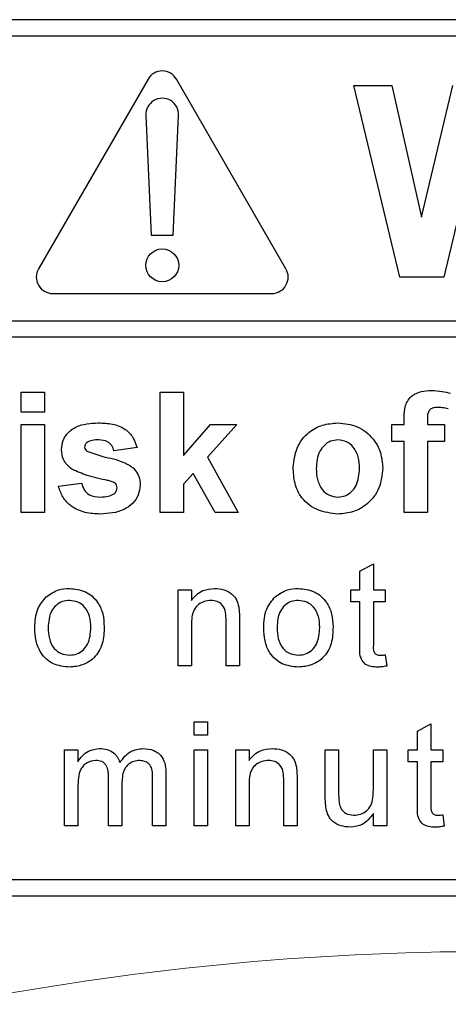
# Paper-space layout 'Blatt3' of a CAD drawing. Header units: millimetres. Extents: x 5 to 418, y 2 to 292.
# Tile 26 of 83: x 121.18 to 122.48, y 164.62 to 167.62. Entities that reach past the tile are written whole.
import ezdxf

# ---------------------------------------------------------------- set-up
doc = ezdxf.new("R2010")
doc.units = ezdxf.units.MM

psp = doc.layouts.new('Blatt3')

# ---------------------------------------------------------------- linework, layer by layer
at = {"color": 7, "linetype": 'Continuous', "lineweight": 25}
for p, q in [((126.7797, 167.6185), (118.4464, 167.6185)), ((126.7797, 167.5685), (120.5797, 167.5685)), ((121.5698, 167.4375), (121.2364, 166.8601)), ((121.9897, 166.8601), (121.6564, 167.4375)), ((122.336, 166.8351), (122.1964, 167.4185)), ((122.1964, 167.4185), (122.3114, 167.4185)), ((122.3114, 167.4185), (122.4021, 167.0178)), ((122.4021, 167.0178), (122.498, 167.4185)), ((121.5631, 167.3269), (121.5797, 166.9625)), ((121.6464, 166.9625), (121.663, 167.3269)), ((122.5741, 167.2712), (122.4697, 166.8351)), ((121.5797, 166.9625), (121.6464, 166.9625)), ((122.4697, 166.8351), (122.336, 166.8351)), ((121.2797, 166.7851), (121.9464, 166.7851)), ((120.5797, 166.7019), (126.8964, 166.7019)), ((126.8964, 166.6519), (120.5797, 166.6519)), ((121.184, 166.424), (121.184, 166.4851)), ((121.184, 166.4851), (121.2545, 166.4851)), ((121.2545, 166.4851), (121.2545, 166.424)), ((121.6071, 166.1185), (121.6071, 166.4851)), ((121.6071, 166.4851), (121.6776, 166.4851)), ((121.6776, 166.4851), (121.6776, 166.292)), ((121.2545, 166.424), (121.184, 166.424)), ((122.3498, 166.3864), (122.3498, 166.4057)), ((122.4203, 166.4046), (122.4203, 166.3864)), ((121.184, 166.1185), (121.184, 166.3864)), ((121.184, 166.3864), (121.2545, 166.3864)), ((121.2545, 166.3864), (121.2545, 166.1185)), ((121.6776, 166.292), (121.7599, 166.3864)), ((121.8398, 166.3864), (121.7513, 166.287)), ((121.7599, 166.3864), (121.8398, 166.3864)), ((122.3122, 166.3864), (122.3498, 166.3864)), ((122.3122, 166.3347), (122.3122, 166.3864)), ((122.4203, 166.3864), (122.472, 166.3864)), ((122.472, 166.3864), (122.472, 166.3347)), ((122.3498, 166.3347), (122.3122, 166.3347)), ((122.3498, 166.1185), (122.3498, 166.3347)), ((122.472, 166.3347), (122.4203, 166.3347)), ((122.4203, 166.3347), (122.4203, 166.1185)), ((121.5366, 166.3159), (121.4661, 166.3065)), ((121.7513, 166.287), (121.8445, 166.1185)), ((121.7067, 166.2369), (121.6776, 166.2043)), ((121.774, 166.1185), (121.7067, 166.2369)), ((121.2968, 166.1984), (121.3673, 166.2078)), ((121.6776, 166.2043), (121.6776, 166.1185)), ((121.2545, 166.1185), (121.184, 166.1185)), ((121.6776, 166.1185), (121.6071, 166.1185)), ((121.8445, 166.1185), (121.774, 166.1185)), ((122.4203, 166.1185), (122.3498, 166.1185)), ((122.215, 165.9395), (122.2556, 165.9626)), ((122.2556, 165.9626), (122.2556, 165.8832)), ((122.215, 165.8832), (122.215, 165.9395)), ((121.6612, 165.6518), (121.6612, 165.8832)), ((121.6612, 165.8832), (121.7018, 165.8832)), ((121.7018, 165.8832), (121.7018, 165.8509)), ((122.1866, 165.8467), (122.1866, 165.8832)), ((122.1866, 165.8832), (122.215, 165.8832)), ((122.2556, 165.8832), (122.2921, 165.8832)), ((122.2921, 165.8832), (122.2921, 165.8467)), ((122.215, 165.8467), (122.1866, 165.8467)), ((122.215, 165.7168), (122.215, 165.8467)), ((122.2921, 165.8467), (122.2556, 165.8467)), ((122.2556, 165.8467), (122.2556, 165.7154)), ((121.848, 165.7934), (121.848, 165.6518)), ((121.7018, 165.7759), (121.7018, 165.6518)), ((121.8074, 165.6518), (121.8074, 165.79)), ((122.2921, 165.6853), (122.2962, 165.6512)), ((121.7018, 165.6518), (121.6612, 165.6518)), ((121.848, 165.6518), (121.8074, 165.6518)), ((121.71, 165.4407), (121.71, 165.4813)), ((121.71, 165.4813), (121.7506, 165.4813)), ((121.7506, 165.4813), (121.7506, 165.4407)), ((122.3904, 165.4524), (122.431, 165.4755)), ((122.431, 165.4755), (122.431, 165.396)), ((121.7506, 165.4407), (121.71, 165.4407)), ((122.3904, 165.396), (122.3904, 165.4524)), ((121.3158, 165.1646), (121.3158, 165.396)), ((121.3158, 165.396), (121.3564, 165.396)), ((121.3564, 165.396), (121.3564, 165.3599)), ((121.71, 165.1646), (121.71, 165.396)), ((121.71, 165.396), (121.7506, 165.396)), ((121.7506, 165.396), (121.7506, 165.1646)), ((121.8366, 165.1646), (121.8366, 165.396)), ((121.8366, 165.396), (121.8772, 165.396)), ((121.8772, 165.396), (121.8772, 165.3637)), ((122.1094, 165.396), (122.15, 165.396)), ((122.1094, 165.2534), (122.1094, 165.396)), ((122.15, 165.396), (122.15, 165.2702)), ((122.2556, 165.396), (122.2962, 165.396)), ((122.2556, 165.2745), (122.2556, 165.396)), ((122.2962, 165.396), (122.2962, 165.1646)), ((122.362, 165.3595), (122.362, 165.396)), ((122.362, 165.396), (122.3904, 165.396)), ((122.431, 165.396), (122.4675, 165.396)), ((122.4675, 165.396), (122.4675, 165.3595)), ((122.3904, 165.3595), (122.362, 165.3595)), ((122.3904, 165.2296), (122.3904, 165.3595)), ((122.4675, 165.3595), (122.431, 165.3595)), ((122.431, 165.3595), (122.431, 165.2282)), ((121.6244, 165.3227), (121.6244, 165.1646)), ((121.4498, 165.1646), (121.4498, 165.3122)), ((121.4904, 165.2966), (121.4904, 165.1646)), ((121.5838, 165.1646), (121.5838, 165.3077)), ((121.8772, 165.2887), (121.8772, 165.1646)), ((121.9828, 165.1646), (121.9828, 165.3028)), ((122.0234, 165.3062), (122.0234, 165.1646)), ((121.3564, 165.2825), (121.3564, 165.1646)), ((122.2556, 165.1646), (122.2556, 165.2024)), ((122.4675, 165.1981), (122.4716, 165.1641)), ((121.3564, 165.1646), (121.3158, 165.1646)), ((121.4904, 165.1646), (121.4498, 165.1646)), ((121.6244, 165.1646), (121.5838, 165.1646)), ((121.7506, 165.1646), (121.71, 165.1646)), ((121.8772, 165.1646), (121.8366, 165.1646)), ((122.0234, 165.1646), (121.9828, 165.1646)), ((122.2962, 165.1646), (122.2556, 165.1646)), ((120.5797, 165.0018), (126.7797, 165.0018)), ((118.4464, 164.9518), (126.7797, 164.9518))]:
    psp.add_line(p, q, dxfattribs=at)
psp.add_circle((121.6131, 166.8708), 0.05, dxfattribs=at)
for centre, start, end in [((121.6131, 167.4125), 30, 150), ((121.6131, 167.3292), 357.3893, 182.6107), ((121.2797, 166.8351), 150, 270), ((121.9464, 166.8351), 270, 30)]:
    psp.add_arc(centre, 0.05, start, end, dxfattribs=at)
at = {"color": 7, "linetype": 'Continuous', "lineweight": 18}
psp.add_arc((122.6131, 156.2851), 8.4971, 78.83718, 101.16282, dxfattribs=at)
at = {"color": 7, "linetype": 'Continuous', "lineweight": 25}
for points, knots in [([(122.3498, 166.4057), (122.3498, 166.4186), (122.3497, 166.4442), (122.3706, 166.476), (122.4019, 166.4883), (122.4219, 166.4893), (122.4319, 166.4898)], [0, 0, 0, 0, 0.281801, 0.55777, 0.778465, 1, 1, 1, 1]), ([(122.4319, 166.4898), (122.4431, 166.4894), (122.463, 166.4886), (122.4824, 166.4835), (122.4909, 166.4812)], [0, 0, 0, 0, 0.559885, 1, 1, 1, 1]), ([(122.4501, 166.4381), (122.4468, 166.438), (122.4403, 166.4378), (122.4307, 166.4349), (122.4205, 166.4241), (122.4204, 166.4127), (122.4203, 166.4046)], [0, 0, 0, 0, 0.187802, 0.374953, 0.560679, 1, 1, 1, 1]), ([(122.4838, 166.4342), (122.4776, 166.4354), (122.4664, 166.4377), (122.4551, 166.438), (122.4501, 166.4381)], [0, 0, 0, 0, 0.559847, 1, 1, 1, 1]), ([(121.3062, 166.3097), (121.3072, 166.3194), (121.3092, 166.3389), (121.3267, 166.3634), (121.3618, 166.3883), (121.3951, 166.3899), (121.4185, 166.3911)], [0, 0, 0, 0, 0.186756, 0.373549, 0.56049, 1, 1, 1, 1]), ([(121.4185, 166.3911), (121.4328, 166.3907), (121.4613, 166.3897), (121.4999, 166.3758), (121.5256, 166.3479), (121.5329, 166.3266), (121.5366, 166.3159)], [0, 0, 0, 0, 0.280825, 0.559925, 0.7796804, 1, 1, 1, 1]), ([(122.0114, 166.2562), (122.0139, 166.2762), (122.0189, 166.3161), (122.0538, 166.3626), (122.1003, 166.3872), (122.1317, 166.3898), (122.1475, 166.3911)], [0, 0, 0, 0, 0.27995, 0.559147, 0.779424, 1, 1, 1, 1]), ([(122.1475, 166.3911), (122.1679, 166.3891), (122.2088, 166.385), (122.2544, 166.3476), (122.2805, 166.3013), (122.2828, 166.2692), (122.284, 166.2532)], [0, 0, 0, 0, 0.279785, 0.559124, 0.779388, 1, 1, 1, 1]), ([(121.4204, 166.3394), (121.4133, 166.3394), (121.4006, 166.3393), (121.3891, 166.3341), (121.3841, 166.3318)], [0, 0, 0, 0, 0.561017, 1, 1, 1, 1]), ([(121.4661, 166.3065), (121.4643, 166.312), (121.4606, 166.323), (121.4447, 166.3377), (121.4296, 166.3388), (121.4204, 166.3394)], [0, 0, 0, 0, 0.2808102, 0.5607583, 1, 1, 1, 1]), ([(122.1478, 166.3394), (122.1402, 166.3387), (122.1249, 166.3372), (122.1056, 166.3236), (122.0851, 166.297), (122.0832, 166.2708), (122.0819, 166.2524)], [0, 0, 0, 0, 0.186985, 0.373878, 0.561022, 1, 1, 1, 1]), ([(122.2135, 166.253), (122.213, 166.2644), (122.2119, 166.2871), (122.1979, 166.3164), (122.1748, 166.3361), (122.1568, 166.3383), (122.1478, 166.3394)], [0, 0, 0, 0, 0.281043, 0.560553, 0.78042, 1, 1, 1, 1]), ([(121.338, 166.25), (121.3278, 166.259), (121.3095, 166.2751), (121.3072, 166.2991), (121.3062, 166.3097)], [0, 0, 0, 0, 0.558645, 1, 1, 1, 1]), ([(121.3841, 166.3318), (121.3818, 166.3296), (121.3776, 166.3258), (121.377, 166.3201), (121.3767, 166.3177)], [0, 0, 0, 0, 0.559411, 1, 1, 1, 1]), ([(121.3767, 166.3177), (121.3772, 166.3149), (121.378, 166.3098), (121.3819, 166.3066), (121.3836, 166.3051)], [0, 0, 0, 0, 0.558274, 1, 1, 1, 1]), ([(121.3836, 166.3051), (121.3996, 166.2994), (121.4261, 166.2899), (121.4644, 166.2819), (121.4964, 166.2724), (121.5151, 166.2605), (121.5245, 166.2546)], [0, 0, 0, 0, 0.339607, 0.560063, 0.78038, 1, 1, 1, 1]), ([(121.4467, 166.2161), (121.4258, 166.2204), (121.3884, 166.2281), (121.3534, 166.2433), (121.338, 166.25)], [0, 0, 0, 0, 0.560705, 1, 1, 1, 1]), ([(121.5245, 166.2546), (121.5316, 166.2461), (121.5444, 166.2309), (121.5455, 166.2112), (121.546, 166.2025)], [0, 0, 0, 0, 0.558015, 1, 1, 1, 1]), ([(122.1479, 166.1138), (122.1271, 166.1161), (122.0856, 166.1208), (122.0369, 166.1574), (122.0141, 166.2071), (122.0123, 166.2398), (122.0114, 166.2562)], [0, 0, 0, 0, 0.280145, 0.558899, 0.779053, 1, 1, 1, 1]), ([(122.0819, 166.2524), (122.0824, 166.241), (122.0835, 166.2181), (122.0975, 166.1886), (122.1208, 166.1688), (122.1388, 166.1666), (122.1478, 166.1655)], [0, 0, 0, 0, 0.281015, 0.560464, 0.780394, 1, 1, 1, 1]), ([(122.1478, 166.1655), (122.1555, 166.1662), (122.1709, 166.1678), (122.1902, 166.1813), (122.2104, 166.2084), (122.2122, 166.2346), (122.2135, 166.253)], [0, 0, 0, 0, 0.18693, 0.373819, 0.560978, 1, 1, 1, 1]), ([(122.284, 166.2532), (122.282, 166.2327), (122.278, 166.1918), (122.2418, 166.1452), (122.1961, 166.1176), (122.164, 166.1151), (122.1479, 166.1138)], [0, 0, 0, 0, 0.2799239, 0.5593671, 0.7795157, 1, 1, 1, 1]), ([(121.4704, 166.207), (121.4662, 166.2093), (121.4588, 166.2135), (121.4504, 166.2153), (121.4467, 166.2161)], [0, 0, 0, 0, 0.558614, 1, 1, 1, 1]), ([(121.4246, 166.1138), (121.409, 166.1145), (121.3779, 166.116), (121.3373, 166.134), (121.3089, 166.1635), (121.3008, 166.1868), (121.2968, 166.1984)], [0, 0, 0, 0, 0.280651, 0.560003, 0.779956, 1, 1, 1, 1]), ([(121.3673, 166.2078), (121.3695, 166.2007), (121.3737, 166.1867), (121.3938, 166.1677), (121.413, 166.1663), (121.4247, 166.1655)], [0, 0, 0, 0, 0.280993, 0.560665, 1, 1, 1, 1]), ([(121.546, 166.2025), (121.5448, 166.192), (121.5424, 166.171), (121.5232, 166.1449), (121.4858, 166.1176), (121.4499, 166.1153), (121.4246, 166.1138)], [0, 0, 0, 0, 0.186725, 0.373655, 0.5608, 1, 1, 1, 1]), ([(121.4661, 166.1753), (121.4691, 166.1782), (121.4745, 166.1834), (121.4752, 166.1907), (121.4755, 166.1939)], [0, 0, 0, 0, 0.558844, 1, 1, 1, 1]), ([(121.4755, 166.1939), (121.4752, 166.1966), (121.4748, 166.2015), (121.4718, 166.2053), (121.4704, 166.207)], [0, 0, 0, 0, 0.559319, 1, 1, 1, 1]), ([(121.4247, 166.1655), (121.4329, 166.1657), (121.4475, 166.166), (121.4604, 166.1725), (121.4661, 166.1753)], [0, 0, 0, 0, 0.560783, 1, 1, 1, 1]), ([(121.26, 165.8618), (121.272, 165.8702), (121.2935, 165.8851), (121.3195, 165.8866), (121.3309, 165.8873)], [0, 0, 0, 0, 0.559033, 1, 1, 1, 1]), ([(121.3309, 165.8873), (121.3475, 165.8855), (121.3808, 165.8818), (121.417, 165.8493), (121.4343, 165.8098), (121.4356, 165.7838), (121.4363, 165.7707)], [0, 0, 0, 0, 0.279556, 0.5586, 0.778991, 1, 1, 1, 1]), ([(121.7018, 165.8509), (121.7066, 165.857), (121.7161, 165.8693), (121.7401, 165.8843), (121.7601, 165.8862), (121.7723, 165.8873)], [0, 0, 0, 0, 0.280554, 0.560815, 1, 1, 1, 1]), ([(121.7723, 165.8873), (121.7818, 165.8865), (121.8006, 165.8849), (121.825, 165.8728), (121.8402, 165.853), (121.844, 165.8385), (121.8459, 165.8313)], [0, 0, 0, 0, 0.280216, 0.559971, 0.779636, 1, 1, 1, 1]), ([(121.9567, 165.8618), (121.9687, 165.8702), (121.9902, 165.8851), (122.0161, 165.8866), (122.0276, 165.8873)], [0, 0, 0, 0, 0.559033, 1, 1, 1, 1]), ([(122.0276, 165.8873), (122.0442, 165.8855), (122.0774, 165.8818), (122.1136, 165.8493), (122.1309, 165.8098), (122.1323, 165.7838), (122.133, 165.7707)], [0, 0, 0, 0, 0.279556, 0.5586, 0.778991, 1, 1, 1, 1]), ([(121.2252, 165.7675), (121.2261, 165.7874), (121.2277, 165.8228), (121.2502, 165.8499), (121.26, 165.8618)], [0, 0, 0, 0, 0.560963, 1, 1, 1, 1]), ([(121.9219, 165.7675), (121.9228, 165.7874), (121.9244, 165.8228), (121.9469, 165.8499), (121.9567, 165.8618)], [0, 0, 0, 0, 0.560963, 1, 1, 1, 1]), ([(121.3309, 165.8507), (121.3234, 165.8501), (121.3086, 165.8488), (121.2892, 165.8368), (121.2686, 165.811), (121.267, 165.7855), (121.2658, 165.7676)], [0, 0, 0, 0, 0.187137, 0.374025, 0.561097, 1, 1, 1, 1]), ([(121.3957, 165.7688), (121.3952, 165.7799), (121.3943, 165.8019), (121.38, 165.8299), (121.3569, 165.8479), (121.3395, 165.8498), (121.3309, 165.8507)], [0, 0, 0, 0, 0.281064, 0.560316, 0.780174, 1, 1, 1, 1]), ([(121.761, 165.8507), (121.7542, 165.8502), (121.7407, 165.849), (121.7223, 165.8393), (121.7029, 165.8159), (121.7023, 165.7924), (121.7018, 165.7759)], [0, 0, 0, 0, 0.187273, 0.374362, 0.56054, 1, 1, 1, 1]), ([(121.8074, 165.79), (121.8073, 165.7982), (121.8072, 165.8144), (121.7989, 165.8369), (121.7803, 165.849), (121.7675, 165.8502), (121.761, 165.8507)], [0, 0, 0, 0, 0.28168, 0.559785, 0.779587, 1, 1, 1, 1]), ([(121.8459, 165.8313), (121.8466, 165.8243), (121.848, 165.8117), (121.848, 165.799), (121.848, 165.7934)], [0, 0, 0, 0, 0.559791, 1, 1, 1, 1]), ([(122.0276, 165.8507), (122.0201, 165.8501), (122.0052, 165.8488), (121.9858, 165.8368), (121.9653, 165.811), (121.9636, 165.7855), (121.9625, 165.7676)], [0, 0, 0, 0, 0.187137, 0.374025, 0.561097, 1, 1, 1, 1]), ([(122.0924, 165.7688), (122.0919, 165.7799), (122.0909, 165.8019), (122.0766, 165.8299), (122.0535, 165.8479), (122.0362, 165.8498), (122.0276, 165.8507)], [0, 0, 0, 0, 0.281064, 0.560316, 0.780174, 1, 1, 1, 1]), ([(121.3309, 165.6477), (121.3139, 165.6495), (121.28, 165.6531), (121.2431, 165.6867), (121.2272, 165.7277), (121.2259, 165.7542), (121.2252, 165.7675)], [0, 0, 0, 0, 0.279616, 0.558371, 0.778858, 1, 1, 1, 1]), ([(121.2658, 165.7676), (121.2663, 165.7565), (121.2673, 165.7342), (121.2809, 165.7053), (121.3046, 165.6871), (121.3221, 165.6852), (121.3309, 165.6843)], [0, 0, 0, 0, 0.281129, 0.560384, 0.780159, 1, 1, 1, 1]), ([(121.4363, 165.7707), (121.4358, 165.7535), (121.4346, 165.7191), (121.4099, 165.6758), (121.3713, 165.6518), (121.3444, 165.6491), (121.3309, 165.6477)], [0, 0, 0, 0, 0.281033, 0.559513, 0.779602, 1, 1, 1, 1]), ([(121.3309, 165.6843), (121.3384, 165.685), (121.3534, 165.6863), (121.3728, 165.6989), (121.3931, 165.725), (121.3947, 165.7508), (121.3957, 165.7688)], [0, 0, 0, 0, 0.187044, 0.373945, 0.560983, 1, 1, 1, 1]), ([(122.0276, 165.6477), (122.0106, 165.6495), (121.9766, 165.6531), (121.9398, 165.6867), (121.9238, 165.7277), (121.9225, 165.7542), (121.9219, 165.7675)], [0, 0, 0, 0, 0.279616, 0.558371, 0.778858, 1, 1, 1, 1]), ([(121.9625, 165.7676), (121.963, 165.7565), (121.9639, 165.7342), (121.9776, 165.7053), (122.0012, 165.6871), (122.0188, 165.6852), (122.0276, 165.6843)], [0, 0, 0, 0, 0.2811293, 0.560384, 0.7801589, 1, 1, 1, 1]), ([(122.133, 165.7707), (122.1324, 165.7535), (122.1313, 165.7191), (122.1065, 165.6758), (122.068, 165.6518), (122.041, 165.6491), (122.0276, 165.6477)], [0, 0, 0, 0, 0.281033, 0.559513, 0.779602, 1, 1, 1, 1]), ([(122.0276, 165.6843), (122.0351, 165.685), (122.0501, 165.6863), (122.0694, 165.6989), (122.0898, 165.725), (122.0913, 165.7508), (122.0924, 165.7688)], [0, 0, 0, 0, 0.187044, 0.373945, 0.560983, 1, 1, 1, 1]), ([(122.2676, 165.6477), (122.2612, 165.648), (122.2485, 165.6484), (122.2302, 165.6558), (122.2126, 165.679), (122.214, 165.7012), (122.215, 165.7168)], [0, 0, 0, 0, 0.187433, 0.373821, 0.559462, 1, 1, 1, 1]), ([(122.2556, 165.7154), (122.2551, 165.7077), (122.2544, 165.6982), (122.2607, 165.689), (122.2669, 165.6847), (122.2725, 165.6844), (122.2762, 165.6843)], [0, 0, 0, 0, 0.499596, 0.625239, 0.750354, 1, 1, 1, 1]), ([(122.2762, 165.6843), (122.2792, 165.6844), (122.2845, 165.6845), (122.2898, 165.6851), (122.2921, 165.6853)], [0, 0, 0, 0, 0.559965, 1, 1, 1, 1]), ([(122.2962, 165.6512), (122.2909, 165.6502), (122.2814, 165.6483), (122.2718, 165.6479), (122.2676, 165.6477)], [0, 0, 0, 0, 0.560078, 1, 1, 1, 1]), ([(121.3564, 165.3599), (121.3607, 165.3662), (121.3692, 165.3787), (121.391, 165.3959), (121.4106, 165.3985), (121.4225, 165.4001)], [0, 0, 0, 0, 0.2809504, 0.5617842, 1, 1, 1, 1]), ([(121.4225, 165.4001), (121.4301, 165.3996), (121.4453, 165.3987), (121.4644, 165.3885), (121.4777, 165.3739), (121.4819, 165.3627), (121.4841, 165.3572)], [0, 0, 0, 0, 0.280176, 0.559511, 0.779663, 1, 1, 1, 1]), ([(121.4841, 165.3572), (121.4941, 165.3705), (121.5121, 165.3943), (121.5414, 165.3983), (121.5542, 165.4001)], [0, 0, 0, 0, 0.560019, 1, 1, 1, 1]), ([(121.5542, 165.4001), (121.5655, 165.3993), (121.5879, 165.3976), (121.6135, 165.3765), (121.6233, 165.349), (121.624, 165.3315), (121.6244, 165.3227)], [0, 0, 0, 0, 0.280317, 0.558226, 0.778715, 1, 1, 1, 1]), ([(121.8772, 165.3637), (121.882, 165.3699), (121.8915, 165.3821), (121.9155, 165.3971), (121.9355, 165.399), (121.9477, 165.4001)], [0, 0, 0, 0, 0.280554, 0.560815, 1, 1, 1, 1]), ([(121.9477, 165.4001), (121.9571, 165.3993), (121.976, 165.3978), (122.0004, 165.3856), (122.0156, 165.3658), (122.0194, 165.3514), (122.0213, 165.3441)], [0, 0, 0, 0, 0.280216, 0.559971, 0.779636, 1, 1, 1, 1]), ([(121.4109, 165.3636), (121.4016, 165.3622), (121.3877, 165.3602), (121.3728, 165.3486), (121.357, 165.3254), (121.3567, 165.3016), (121.3564, 165.2825)], [0, 0, 0, 0, 0.249225, 0.374862, 0.500555, 1, 1, 1, 1]), ([(121.4498, 165.3122), (121.4492, 165.3249), (121.4484, 165.3408), (121.4371, 165.3557), (121.4264, 165.3624), (121.4171, 165.3631), (121.4109, 165.3636)], [0, 0, 0, 0, 0.4985157, 0.6241345, 0.7496359, 1, 1, 1, 1]), ([(121.5445, 165.3636), (121.5384, 165.3631), (121.5262, 165.3621), (121.51, 165.3529), (121.4924, 165.3324), (121.4912, 165.3114), (121.4904, 165.2966)], [0, 0, 0, 0, 0.187283, 0.374334, 0.56118, 1, 1, 1, 1]), ([(121.5838, 165.3077), (121.5841, 165.3215), (121.5844, 165.3386), (121.5719, 165.3541), (121.561, 165.3617), (121.5511, 165.3628), (121.5445, 165.3636)], [0, 0, 0, 0, 0.499043, 0.624568, 0.750308, 1, 1, 1, 1]), ([(121.9364, 165.3636), (121.9296, 165.363), (121.916, 165.3619), (121.8976, 165.3521), (121.8782, 165.3288), (121.8776, 165.3052), (121.8772, 165.2887)], [0, 0, 0, 0, 0.187273, 0.374362, 0.56054, 1, 1, 1, 1]), ([(121.9828, 165.3028), (121.9827, 165.311), (121.9826, 165.3273), (121.9743, 165.3497), (121.9557, 165.3618), (121.9429, 165.363), (121.9364, 165.3636)], [0, 0, 0, 0, 0.28168, 0.559785, 0.779587, 1, 1, 1, 1]), ([(122.0213, 165.3441), (122.022, 165.3371), (122.0234, 165.3245), (122.0234, 165.3118), (122.0234, 165.3062)], [0, 0, 0, 0, 0.559791, 1, 1, 1, 1]), ([(122.1117, 165.217), (122.1109, 165.2237), (122.1094, 165.2358), (122.1094, 165.248), (122.1094, 165.2534)], [0, 0, 0, 0, 0.559839, 1, 1, 1, 1]), ([(122.15, 165.2702), (122.15, 165.2626), (122.1499, 165.249), (122.1516, 165.2355), (122.1524, 165.2296)], [0, 0, 0, 0, 0.560241, 1, 1, 1, 1]), ([(122.1962, 165.1971), (122.2031, 165.1978), (122.2169, 165.1992), (122.2356, 165.2094), (122.2551, 165.2336), (122.2554, 165.2576), (122.2556, 165.2745)], [0, 0, 0, 0, 0.187111, 0.374253, 0.560834, 1, 1, 1, 1]), ([(122.1524, 165.2296), (122.1542, 165.2243), (122.1578, 165.2138), (122.1731, 165.1998), (122.1874, 165.1981), (122.1962, 165.1971)], [0, 0, 0, 0, 0.280864, 0.561194, 1, 1, 1, 1]), ([(122.443, 165.1606), (122.4366, 165.1608), (122.4238, 165.1613), (122.4055, 165.1686), (122.388, 165.1918), (122.3894, 165.214), (122.3904, 165.2296)], [0, 0, 0, 0, 0.187433, 0.373821, 0.559462, 1, 1, 1, 1]), ([(122.431, 165.2282), (122.4305, 165.2206), (122.4298, 165.211), (122.4361, 165.2018), (122.4423, 165.1975), (122.4479, 165.1973), (122.4516, 165.1971)], [0, 0, 0, 0, 0.499596, 0.625239, 0.750354, 1, 1, 1, 1]), ([(122.1852, 165.1606), (122.1758, 165.1614), (122.1569, 165.1631), (122.1328, 165.1756), (122.1173, 165.1952), (122.1136, 165.2097), (122.1117, 165.217)], [0, 0, 0, 0, 0.280286, 0.560186, 0.779607, 1, 1, 1, 1]), ([(122.2556, 165.2024), (122.2454, 165.1892), (122.2273, 165.1657), (122.1981, 165.1621), (122.1852, 165.1606)], [0, 0, 0, 0, 0.559466, 1, 1, 1, 1]), ([(122.4516, 165.1971), (122.4546, 165.1972), (122.4599, 165.1974), (122.4652, 165.1979), (122.4675, 165.1981)], [0, 0, 0, 0, 0.5599652, 1, 1, 1, 1]), ([(122.4716, 165.1641), (122.4663, 165.163), (122.4568, 165.1611), (122.4472, 165.1607), (122.443, 165.1606)], [0, 0, 0, 0, 0.560078, 1, 1, 1, 1])]:
    psp.add_open_spline(points, degree=3, knots=knots, dxfattribs=at)

doc.saveas('drawing.dxf')
